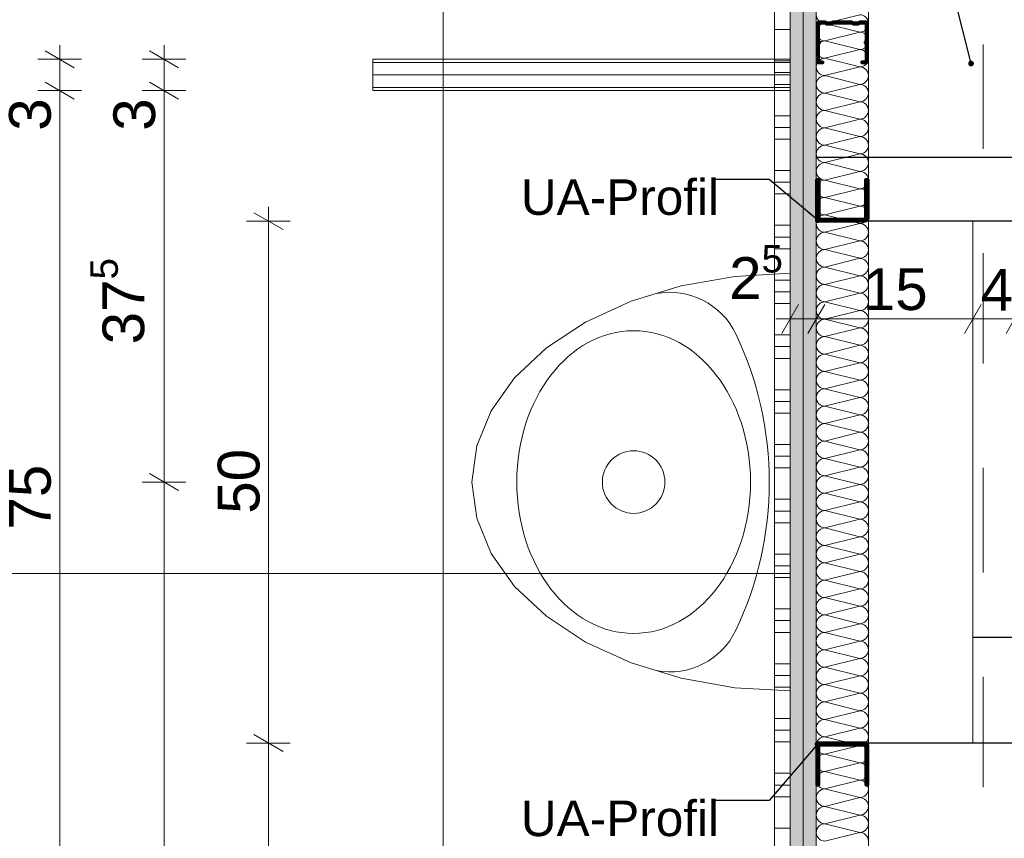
# Model space of a CAD drawing. Header units: metres. Extents: x -3.5 to 65.3, y -10.9 to 16.7.
# Tile 123 of 138: x 42.807 to 43.75, y 2.353 to 3.137. Entities that reach past the tile are written whole.
import ezdxf

# ---------------------------------------------------------------- set-up
doc = ezdxf.new("R2010")
doc.units = ezdxf.units.M
doc.header["$MEASUREMENT"] = 0
for name, pattern in [('DASHED', [0.015, 0.007, -0.008]), ('Strichlinie doppelt', [0.218722, 0.105833, -0.042333, 0.028222, -0.042333]), ('Wipeout_Contour', [1, 0, -1])]:
    doc.linetypes.add(name, pattern=pattern)
for name, color, linetype in [('102 - Bemaßung_ Beschriftung.Detail_ Ausschnitt', 7, 'Continuous'), ('451 - Universal.Achsen Raster', 7, 'Continuous'), ('654 - Abdeckung.Wand Belag', 7, 'Continuous'), ('660 - Unterkonstruktion.Trockenbau', 7, 'Continuous'), ('Neubau_102 - Bemaßung_ Beschriftung.Detail_ Ausschnitt', 7, 'Continuous'), ('Neubau_606 - Struktur.Wand Innen Ausbau', 7, 'Continuous'), ('Neubau_650 - Abdeckung.Fußboden Aufbau', 7, 'Continuous'), ('Neubau_702 - Einrichtung.Möbel Sanitär', 7, 'Continuous'), ('Neubau_802 - HKLSE.Sanitär', 7, 'Continuous')]:
    doc.layers.add(name, color=color, linetype=linetype)
doc.styles.add('ERSTELLTER_STIL_1', font='txt')
doc.dimstyles.new('ERSTELLTER_STIL__1', dxfattribs={"dimtxt": 0.04, "dimasz": 0.02128, "dimexe": 0.18, "dimexo": 0.0625, "dimgap": 0, "dimtad": 1, "dimzin": 0, "dimdsep": 46, "dimtxsty": 'ERSTELLTER_STIL_1', "dimblk": 'ARROWHEAD_2', "dimblk1": 'ARROWHEAD_2', "dimblk2": 'ARROWHEAD_2', "dimcen": 0.09, "dimse1": 1, "dimse2": 1, "dimclrd": 7, "dimclre": 7, "dimclrt": 7, "dimazin": 0, "dimtfac": 1, "dimtdec": 4, "dimtmove": 0, "dimatfit": 3, "dimfxl": 1, "dimtolj": 1, "dimtzin": 0, "dimarcsym": 0})
doc.dimstyles.new('ERSTELLTER_STIL__3', dxfattribs={"dimtxt": 0.04, "dimasz": 0.02128, "dimexe": 0.18, "dimexo": 0.0625, "dimgap": 0, "dimtad": 1, "dimtih": 1, "dimtoh": 1, "dimzin": 0, "dimdsep": 46, "dimtxsty": 'ERSTELLTER_STIL_1', "dimblk": 'ARROWHEAD_2', "dimblk1": 'ARROWHEAD_2', "dimblk2": 'ARROWHEAD_2', "dimcen": 0.09, "dimse1": 1, "dimse2": 1, "dimclrd": 7, "dimclre": 7, "dimclrt": 7, "dimazin": 0, "dimtfac": 1, "dimtdec": 4, "dimtmove": 0, "dimatfit": 3, "dimfxl": 1, "dimtolj": 1, "dimtzin": 0, "dimarcsym": 0})
doc.dimstyles.new('ERSTELLTER_STIL__4', dxfattribs={"dimtxt": 0.04, "dimasz": 0.02128, "dimexe": 0.18, "dimexo": 0.0625, "dimgap": 0, "dimtad": 1, "dimtih": 1, "dimtoh": 1, "dimzin": 0, "dimdsep": 46, "dimtxsty": 'ERSTELLTER_STIL_1', "dimblk": 'ARROWHEAD_2', "dimblk1": 'ARROWHEAD_2', "dimblk2": 'ARROWHEAD_2', "dimcen": 0.09, "dimse1": 1, "dimse2": 1, "dimclrd": 7, "dimclre": 7, "dimclrt": 7, "dimazin": 0, "dimtfac": 1, "dimtdec": 4, "dimtmove": 2, "dimatfit": 3, "dimfxl": 1, "dimtolj": 1, "dimtzin": 0, "dimarcsym": 0})
doc.dimstyles.new('ERSTELLTER_STIL__5', dxfattribs={"dimtxt": 0.04, "dimasz": 0.02128, "dimexe": 0.18, "dimexo": 0.0625, "dimgap": 0, "dimtad": 1, "dimtih": 1, "dimtoh": 1, "dimzin": 0, "dimdsep": 46, "dimtxsty": 'ERSTELLTER_STIL_1', "dimblk": 'ARROWHEAD_2', "dimblk1": 'ARROWHEAD_2', "dimblk2": 'ARROWHEAD_2', "dimcen": 0.09, "dimclrd": 7, "dimclre": 7, "dimclrt": 7, "dimazin": 0, "dimtfac": 1, "dimtdec": 4, "dimtmove": 0, "dimatfit": 3, "dimfxl": 1, "dimtolj": 1, "dimtzin": 0, "dimarcsym": 0})
doc.dimstyles.new('ERSTELLTER_STIL__7', dxfattribs={"dimtxt": 0.18, "dimasz": 0.010944, "dimexe": 0.18, "dimexo": 0.0625, "dimgap": 0, "dimtad": 0, "dimtih": 1, "dimtoh": 1, "dimdec": 4, "dimzin": 0, "dimdsep": 46, "dimcen": 0.09, "dimadec": 0, "dimazin": 0, "dimtfac": 1, "dimtdec": 4, "dimtmove": 0, "dimatfit": 3, "dimldrblk": 'ARROWHEAD_11', "dimfxl": 1, "dimtolj": 1, "dimtzin": 0, "dimarcsym": 0})
pattern_1 = [(45, (0, 0), (-0.0070710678, 0.0070710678), [0, -0.01])]

# ---------------------------------------------------------------- blocks, each defined once
blk = doc.blocks.new('*X59')
at = {"layer": 'Neubau_606 - Struktur.Wand Innen Ausbau', "color": 7, "linetype": 'Continuous', "lineweight": 5}
for p, q in [((43.57832, 3.13335), (43.61165, 3.14168)), ((43.57832, 3.13335), (43.61165, 3.12501)), ((43.57832, 3.11668), (43.61165, 3.12501)), ((43.57832, 3.11668), (43.61165, 3.10835)), ((43.57832, 3.10001), (43.61165, 3.10835)), ((43.57832, 3.10001), (43.61165, 3.09168)), ((43.57832, 3.08335), (43.61165, 3.09168)), ((43.57832, 3.08335), (43.61165, 3.07501)), ((43.57832, 3.06668), (43.61165, 3.07501)), ((43.57832, 3.06668), (43.61165, 3.05835)), ((43.57832, 3.05001), (43.61165, 3.05835)), ((43.57832, 3.05001), (43.61165, 3.04168)), ((43.57832, 3.03335), (43.61165, 3.04168)), ((43.57832, 3.03335), (43.61165, 3.02501)), ((43.57832, 3.01668), (43.61165, 3.02501)), ((43.57832, 3.01668), (43.61165, 3.00835)), ((43.57832, 3.00001), (43.61165, 3.00835)), ((43.57832, 3.00001), (43.61165, 2.99168)), ((43.57832, 2.98335), (43.61165, 2.99168)), ((43.57832, 2.98335), (43.61165, 2.97501)), ((43.57832, 2.96668), (43.61165, 2.97501)), ((43.57832, 2.96668), (43.61165, 2.95835)), ((43.57832, 2.95001), (43.61165, 2.95835)), ((43.57832, 2.95001), (43.61165, 2.94168)), ((43.57832, 2.93335), (43.61165, 2.94168)), ((43.57832, 2.93335), (43.61165, 2.92501)), ((43.57832, 2.91668), (43.61165, 2.92501)), ((43.57832, 2.91668), (43.61165, 2.90835)), ((43.57832, 2.90001), (43.61165, 2.90835)), ((43.57832, 2.90001), (43.61165, 2.89168)), ((43.57832, 2.88335), (43.61165, 2.89168)), ((43.57832, 2.88335), (43.61165, 2.87501)), ((43.57832, 2.86668), (43.61165, 2.87501)), ((43.57832, 2.86668), (43.61165, 2.85835)), ((43.57832, 2.85001), (43.61165, 2.85835)), ((43.57832, 2.85001), (43.61165, 2.84168)), ((43.57832, 2.83335), (43.61165, 2.84168)), ((43.57832, 2.83335), (43.61165, 2.82501)), ((43.57832, 2.81668), (43.61165, 2.82501)), ((43.57832, 2.81668), (43.61165, 2.80835)), ((43.57832, 2.80001), (43.61165, 2.80835)), ((43.57832, 2.80001), (43.61165, 2.79168)), ((43.57832, 2.78335), (43.61165, 2.79168)), ((43.57832, 2.78335), (43.61165, 2.77501)), ((43.57832, 2.76668), (43.61165, 2.77501)), ((43.57832, 2.76668), (43.61165, 2.75835)), ((43.57832, 2.75001), (43.61165, 2.75835)), ((43.57832, 2.75001), (43.61165, 2.74168)), ((43.57832, 2.73335), (43.61165, 2.74168)), ((43.57832, 2.73335), (43.61165, 2.72501)), ((43.57832, 2.71668), (43.61165, 2.72501)), ((43.57832, 2.71668), (43.61165, 2.70835)), ((43.57832, 2.70001), (43.61165, 2.70835)), ((43.57832, 2.70001), (43.61165, 2.69168)), ((43.57832, 2.68335), (43.61165, 2.69168)), ((43.57832, 2.68335), (43.61165, 2.67501)), ((43.57832, 2.66668), (43.61165, 2.67501)), ((43.57832, 2.66668), (43.61165, 2.65835)), ((43.57832, 2.65001), (43.61165, 2.65835)), ((43.57832, 2.65001), (43.61165, 2.64168)), ((43.57832, 2.63335), (43.61165, 2.64168)), ((43.57832, 2.63335), (43.61165, 2.62501)), ((43.57832, 2.61668), (43.61165, 2.62501)), ((43.57832, 2.61668), (43.61165, 2.60835)), ((43.57832, 2.60001), (43.61165, 2.60835)), ((43.57832, 2.60001), (43.61165, 2.59168)), ((43.57832, 2.58335), (43.61165, 2.59168)), ((43.57832, 2.58335), (43.61165, 2.57501)), ((43.57832, 2.56668), (43.61165, 2.57501)), ((43.57832, 2.56668), (43.61165, 2.55835)), ((43.57832, 2.55001), (43.61165, 2.55835)), ((43.57832, 2.55001), (43.61165, 2.54168)), ((43.57832, 2.53335), (43.61165, 2.54168)), ((43.57832, 2.53335), (43.61165, 2.52501)), ((43.57832, 2.51668), (43.61165, 2.52501)), ((43.57832, 2.51668), (43.61165, 2.50835)), ((43.57832, 2.50001), (43.61165, 2.50835)), ((43.57832, 2.50001), (43.61165, 2.49168)), ((43.57832, 2.48335), (43.61165, 2.49168)), ((43.57832, 2.48335), (43.61165, 2.47501)), ((43.57832, 2.46668), (43.61165, 2.47501)), ((43.57832, 2.46668), (43.61165, 2.45835)), ((43.57832, 2.45001), (43.61165, 2.45835)), ((43.57832, 2.45001), (43.61165, 2.44168)), ((43.57832, 2.43335), (43.61165, 2.44168)), ((43.57832, 2.43335), (43.61165, 2.42501)), ((43.57832, 2.41668), (43.61165, 2.42501)), ((43.57832, 2.41668), (43.61165, 2.40835)), ((43.57832, 2.40001), (43.61165, 2.40835)), ((43.57832, 2.40001), (43.61165, 2.39168)), ((43.57832, 2.38335), (43.61165, 2.39168)), ((43.57832, 2.38335), (43.61165, 2.37501)), ((43.57832, 2.36668), (43.61165, 2.37501)), ((43.57832, 2.36668), (43.61165, 2.35835)), ((43.57832, 2.35001), (43.61165, 2.35835))]:
    blk.add_line(p, q, dxfattribs=at)
for centre, start, end in [((43.57832, 3.14168), 180.00002, 270.00002), ((43.57832, 3.12501), 90.00002, 180.00002), ((43.61165, 3.13335), 0.00002, 90.00002), ((43.61165, 3.13335), 270.00002, 0.00002), ((43.57832, 3.12501), 180.00002, 270.00002), ((43.61165, 3.11668), 0.00002, 90.00002), ((43.57832, 3.10835), 90.00002, 180.00002), ((43.61165, 3.11668), 270.00002, 0.00002), ((43.57832, 3.10835), 180.00002, 270.00002), ((43.61165, 3.10001), 0.00002, 90.00002), ((43.57832, 3.09168), 90.00002, 180.00002), ((43.61165, 3.10001), 270.00002, 0.00002), ((43.57832, 3.09168), 180.00002, 270.00002), ((43.61165, 3.08335), 0.00002, 90.00002), ((43.57832, 3.07501), 90.00002, 180.00002), ((43.61165, 3.08335), 270.00002, 0.00002), ((43.57832, 3.07501), 180.00002, 270.00002), ((43.57832, 3.05835), 90.00002, 180.00002), ((43.61165, 3.06668), 0.00002, 90.00002), ((43.61165, 3.06668), 270.00002, 0.00002), ((43.57832, 3.05835), 180.00002, 270.00002), ((43.61165, 3.05001), 0.00002, 90.00002), ((43.57832, 3.04168), 90.00002, 180.00002), ((43.61165, 3.05001), 270.00002, 0.00002), ((43.57832, 3.04168), 180.00002, 270.00002), ((43.61165, 3.03335), 0.00002, 90.00002), ((43.57832, 3.02501), 90.00002, 180.00002), ((43.61165, 3.03335), 270.00002, 0.00002), ((43.57832, 3.02501), 180.00002, 270.00002), ((43.61165, 3.01668), 0.00002, 90.00002), ((43.57832, 3.00835), 90.00002, 180.00002), ((43.61165, 3.01668), 270.00002, 0.00002), ((43.57832, 3.00835), 180.00002, 270.00002), ((43.61165, 3.00001), 0.00002, 90.00002), ((43.57832, 2.99168), 90.00002, 180.00002), ((43.57832, 2.99168), 180.00002, 270.00002), ((43.61165, 3.00001), 270.00002, 0.00002), ((43.61165, 2.98335), 0.00002, 90.00002), ((43.57832, 2.97501), 90.00002, 180.00002), ((43.61165, 2.98335), 270.00002, 0.00002), ((43.57832, 2.97501), 180.00002, 270.00002), ((43.61165, 2.96668), 0.00002, 90.00002), ((43.57832, 2.95835), 90.00002, 180.00002), ((43.61165, 2.96668), 270.00002, 0.00002), ((43.57832, 2.95835), 180.00002, 270.00002), ((43.61165, 2.95001), 0.00002, 90.00002), ((43.57832, 2.94168), 90.00002, 180.00002), ((43.61165, 2.95001), 270.00002, 0.00002), ((43.57832, 2.94168), 180.00002, 270.00002), ((43.61165, 2.93335), 0.00002, 90.00002), ((43.57832, 2.92501), 90.00002, 180.00002), ((43.57832, 2.92501), 180.00002, 270.00002), ((43.61165, 2.93335), 270.00002, 0.00002), ((43.61165, 2.91668), 0.00002, 90.00002), ((43.57832, 2.90835), 90.00002, 180.00002), ((43.61165, 2.91668), 270.00002, 0.00002), ((43.57832, 2.90835), 180.00002, 270.00002), ((43.61165, 2.90001), 0.00002, 90.00002), ((43.57832, 2.89168), 90.00002, 180.00002), ((43.61165, 2.90001), 270.00002, 0.00002), ((43.57832, 2.89168), 180.00002, 270.00002), ((43.61165, 2.88335), 0.00002, 90.00002), ((43.57832, 2.87501), 90.00002, 180.00002), ((43.61165, 2.88335), 270.00002, 0.00002), ((43.57832, 2.87501), 180.00002, 270.00002), ((43.61165, 2.86668), 0.00002, 90.00002), ((43.57832, 2.85835), 90.00002, 180.00002), ((43.61165, 2.86668), 270.00002, 0.00002), ((43.57832, 2.85835), 180.00002, 270.00002), ((43.57832, 2.84168), 90.00002, 180.00002), ((43.61165, 2.85001), 0.00002, 90.00002), ((43.61165, 2.85001), 270.00002, 0.00002), ((43.57832, 2.84168), 180.00002, 270.00002), ((43.61165, 2.83335), 0.00002, 90.00002), ((43.57832, 2.82501), 90.00002, 180.00002), ((43.61165, 2.83335), 270.00002, 0.00002), ((43.57832, 2.82501), 180.00002, 270.00002), ((43.61165, 2.81668), 0.00002, 90.00002), ((43.57832, 2.80835), 90.00002, 180.00002), ((43.61165, 2.81668), 270.00002, 0.00002), ((43.57832, 2.80835), 180.00002, 270.00002), ((43.61165, 2.80001), 0.00002, 90.00002), ((43.57832, 2.79168), 90.00002, 180.00002), ((43.61165, 2.80001), 270.00002, 0.00002), ((43.57832, 2.79168), 180.00002, 270.00002), ((43.61165, 2.78335), 0.00002, 90.00002), ((43.57832, 2.77501), 90.00002, 180.00002), ((43.57832, 2.77501), 180.00002, 270.00002), ((43.61165, 2.78335), 270.00002, 0.00002), ((43.61165, 2.76668), 0.00002, 90.00002), ((43.57832, 2.75835), 90.00002, 180.00002), ((43.61165, 2.76668), 270.00002, 0.00002), ((43.57832, 2.75835), 180.00002, 270.00002), ((43.61165, 2.75001), 0.00002, 90.00002), ((43.57832, 2.74168), 90.00002, 180.00002), ((43.61165, 2.75001), 270.00002, 0.00002), ((43.57832, 2.74168), 180.00002, 270.00002), ((43.61165, 2.73335), 0.00002, 90.00002), ((43.57832, 2.72501), 90.00002, 180.00002), ((43.61165, 2.73335), 270.00002, 0.00002), ((43.57832, 2.72501), 180.00002, 270.00002), ((43.61165, 2.71668), 0.00002, 90.00002), ((43.57832, 2.70835), 90.00002, 180.00002), ((43.57832, 2.70835), 180.00002, 270.00002), ((43.61165, 2.71668), 270.00002, 0.00002), ((43.61165, 2.70001), 0.00002, 90.00002), ((43.57832, 2.69168), 90.00002, 180.00002), ((43.61165, 2.70001), 270.00002, 0.00002), ((43.57832, 2.69168), 180.00002, 270.00002), ((43.61165, 2.68335), 0.00002, 90.00002), ((43.57832, 2.67501), 90.00002, 180.00002), ((43.61165, 2.68335), 270.00002, 0.00002), ((43.57832, 2.67501), 180.00002, 270.00002), ((43.61165, 2.66668), 0.00002, 90.00002), ((43.57832, 2.65835), 90.00002, 180.00002), ((43.61165, 2.66668), 270.00002, 0.00002), ((43.57832, 2.65835), 180.00002, 270.00002), ((43.61165, 2.65001), 0.00002, 90.00002), ((43.57832, 2.64168), 90.00002, 180.00002), ((43.61165, 2.65001), 270.00002, 0.00002), ((43.57832, 2.64168), 180.00002, 270.00002), ((43.57832, 2.62501), 90.00002, 180.00002), ((43.61165, 2.63335), 0.00002, 90.00002), ((43.61165, 2.63335), 270.00002, 0.00002), ((43.57832, 2.62501), 180.00002, 270.00002), ((43.61165, 2.61668), 0.00002, 90.00002), ((43.57832, 2.60835), 90.00002, 180.00002), ((43.61165, 2.61668), 270.00002, 0.00002), ((43.57832, 2.60835), 180.00002, 270.00002), ((43.61165, 2.60001), 0.00002, 90.00002), ((43.57832, 2.59168), 90.00002, 180.00002), ((43.61165, 2.60001), 270.00002, 0.00002), ((43.57832, 2.59168), 180.00002, 270.00002), ((43.61165, 2.58335), 0.00002, 90.00002), ((43.57832, 2.57501), 90.00002, 180.00002), ((43.61165, 2.58335), 270.00002, 0.00002), ((43.57832, 2.57501), 180.00002, 270.00002), ((43.57832, 2.55835), 90.00002, 180.00002), ((43.61165, 2.56668), 0.00002, 90.00002), ((43.61165, 2.56668), 270.00002, 0.00002), ((43.57832, 2.55835), 180.00002, 270.00002), ((43.61165, 2.55001), 0.00002, 90.00002), ((43.57832, 2.54168), 90.00002, 180.00002), ((43.61165, 2.55001), 270.00002, 0.00002), ((43.57832, 2.54168), 180.00002, 270.00002), ((43.61165, 2.53335), 0.00002, 90.00002), ((43.57832, 2.52501), 90.00002, 180.00002), ((43.61165, 2.53335), 270.00002, 0.00002), ((43.57832, 2.52501), 180.00002, 270.00002), ((43.61165, 2.51668), 0.00002, 90.00002), ((43.57832, 2.50835), 90.00002, 180.00002), ((43.61165, 2.51668), 270.00002, 0.00002), ((43.57832, 2.50835), 180.00002, 270.00002), ((43.61165, 2.50001), 0.00002, 90.00002), ((43.57832, 2.49168), 90.00002, 180.00002), ((43.57832, 2.49168), 180.00002, 270.00002), ((43.61165, 2.50001), 270.00002, 0.00002), ((43.61165, 2.48335), 0.00002, 90.00002), ((43.57832, 2.47501), 90.00002, 180.00002), ((43.61165, 2.48335), 270.00002, 0.00002), ((43.57832, 2.47501), 180.00002, 270.00002), ((43.61165, 2.46668), 0.00002, 90.00002), ((43.57832, 2.45835), 90.00002, 180.00002), ((43.61165, 2.46668), 270.00002, 0.00002), ((43.57832, 2.45835), 180.00002, 270.00002), ((43.61165, 2.45001), 0.00002, 90.00002), ((43.57832, 2.44168), 90.00002, 180.00002), ((43.61165, 2.45001), 270.00002, 0.00002), ((43.57832, 2.44168), 180.00002, 270.00002), ((43.61165, 2.43335), 0.00002, 90.00002), ((43.57832, 2.42501), 90.00002, 180.00002), ((43.57832, 2.42501), 180.00002, 270.00002), ((43.61165, 2.43335), 270.00002, 0.00002), ((43.61165, 2.41668), 0.00002, 90.00002), ((43.57832, 2.40835), 90.00002, 180.00002), ((43.61165, 2.41668), 270.00002, 0.00002), ((43.57832, 2.40835), 180.00002, 270.00002), ((43.61165, 2.40001), 0.00002, 90.00002), ((43.57832, 2.39168), 90.00002, 180.00002), ((43.61165, 2.40001), 270.00002, 0.00002), ((43.57832, 2.39168), 180.00002, 270.00002), ((43.61165, 2.38335), 0.00002, 90.00002), ((43.57832, 2.37501), 90.00002, 180.00002), ((43.61165, 2.38335), 270.00002, 0.00002), ((43.57832, 2.37501), 180.00002, 270.00002), ((43.61165, 2.36668), 0.00002, 90.00002), ((43.57832, 2.35835), 90.00002, 180.00002), ((43.61165, 2.36668), 270.00002, 0.00002), ((43.57832, 2.35835), 180.00002, 270.00002), ((43.61165, 2.35001), 0.00002, 90.00002)]:
    blk.add_arc(centre, 0.00833, start, end, dxfattribs=at)
blk = doc.blocks.new('*X88')
at = {"layer": '654 - Abdeckung.Wand Belag', "color": 7, "linetype": 'Continuous', "lineweight": 5}
for p, q in [((43.52999, 3.1275), (43.54499, 3.1275)), ((43.52999, 3.0975), (43.54499, 3.0975)), ((43.52999, 3.08625), (43.54499, 3.08625)), ((43.52999, 3.075), (43.54499, 3.075)), ((43.52999, 3.045), (43.54499, 3.045)), ((43.52999, 3.03375), (43.54499, 3.03375)), ((43.52999, 3.0225), (43.54499, 3.0225)), ((43.52999, 2.9925), (43.54499, 2.9925)), ((43.52999, 2.98125), (43.54499, 2.98125)), ((43.52999, 2.97), (43.54499, 2.97)), ((43.52999, 2.94), (43.54499, 2.94)), ((43.52999, 2.92875), (43.54499, 2.92875)), ((43.52999, 2.9175), (43.54499, 2.9175)), ((43.52999, 2.8875), (43.54499, 2.8875)), ((43.52999, 2.87625), (43.54499, 2.87625)), ((43.52999, 2.865), (43.54499, 2.865)), ((43.52999, 2.835), (43.54499, 2.835)), ((43.52999, 2.82375), (43.54499, 2.82375)), ((43.52999, 2.8125), (43.54499, 2.8125)), ((43.52999, 2.7825), (43.54499, 2.7825)), ((43.52999, 2.77125), (43.54499, 2.77125)), ((43.52999, 2.76), (43.54499, 2.76)), ((43.52999, 2.73), (43.54499, 2.73)), ((43.52999, 2.71875), (43.54499, 2.71875)), ((43.52999, 2.7075), (43.54499, 2.7075)), ((43.52999, 2.6775), (43.54499, 2.6775)), ((43.52999, 2.66625), (43.54499, 2.66625)), ((43.52999, 2.655), (43.54499, 2.655)), ((43.52999, 2.625), (43.54499, 2.625)), ((43.52999, 2.61375), (43.54499, 2.61375)), ((43.52999, 2.6025), (43.54499, 2.6025)), ((43.52999, 2.5725), (43.54499, 2.5725)), ((43.52999, 2.56125), (43.54499, 2.56125)), ((43.52999, 2.55), (43.54499, 2.55)), ((43.52999, 2.52), (43.54499, 2.52)), ((43.52999, 2.50875), (43.54499, 2.50875)), ((43.52999, 2.4975), (43.54499, 2.4975)), ((43.52999, 2.4675), (43.54499, 2.4675)), ((43.52999, 2.45625), (43.54499, 2.45625)), ((43.52999, 2.445), (43.54499, 2.445)), ((43.52999, 2.415), (43.54499, 2.415)), ((43.52999, 2.40375), (43.54499, 2.40375)), ((43.52999, 2.3925), (43.54499, 2.3925)), ((43.52999, 2.3625), (43.54499, 2.3625))]:
    blk.add_line(p, q, dxfattribs=at)
blk = doc.blocks.new('*D204')
at = {"layer": '102 - Bemaßung_ Beschriftung.Detail_ Ausschnitt', "color": 7, "linetype": 'Continuous', "lineweight": 5}
for p, q in [((44.61499, 3.81), (44.61499, 3.82369)), ((44.62899, 3.80192), (44.60099, 3.81808)), ((44.63599, 3.81), (44.59399, 3.81)), ((44.61499, 2.78998), (44.61499, 3.81)), ((44.60099, 2.79807), (44.62899, 2.7819))]:
    blk.add_line(p, q, dxfattribs=at)
at = {"layer": '102 - Bemaßung_ Beschriftung.Detail_ Ausschnitt', "color": 7, "lineweight": 5, "insert": (44.60699, 3.24678), "char_height": 0.04, "attachment_point": 7, "rotation": 90, "style": 'ERSTELLTER_STIL_1'}
blk.add_mtext('\\A1;{\\pql;\\fArial|b0|i0|c0|p38;1,02}', dxfattribs=at)
blk = doc.blocks.new('ARROWHEAD_2')
at = {"color": 0, "linetype": 'Continuous', "lineweight": 0}
for p, q in [((-0.378, -0.655), (0.378, 0.655)), ((0, 0), (-1, 0))]:
    blk.add_line(p, q, dxfattribs=at)
blk = doc.blocks.new('*D237')
at = {"layer": '102 - Bemaßung_ Beschriftung.Detail_ Ausschnitt', "color": 7, "linetype": 'Continuous', "lineweight": 5}
for p, q in [((43.06599, 2.444), (43.02399, 2.444)), ((43.03099, 2.45209), (43.05899, 2.43592)), ((43.04499, 2.164), (43.04499, 2.444)), ((43.03099, 2.17208), (43.05899, 2.15592)), ((43.06599, 2.164), (43.02399, 2.164))]:
    blk.add_line(p, q, dxfattribs=at)
at = {"layer": '102 - Bemaßung_ Beschriftung.Detail_ Ausschnitt', "color": 7, "lineweight": 5, "insert": (43.03699, 2.27365), "char_height": 0.04, "attachment_point": 7, "rotation": 90, "style": 'ERSTELLTER_STIL_1'}
blk.add_mtext('\\A1;{\\pql;\\fArial|b0|i0|c0|p38;28}', dxfattribs=at)
blk = doc.blocks.new('*D238')
at = {"layer": '102 - Bemaßung_ Beschriftung.Detail_ Ausschnitt', "color": 7, "linetype": 'Continuous', "lineweight": 5}
for p, q in [((43.04499, 2.944), (43.04499, 2.95769)), ((43.06599, 2.944), (43.02399, 2.944)), ((43.05899, 2.93592), (43.03099, 2.95209)), ((43.04499, 2.444), (43.04499, 2.944)), ((43.06599, 2.444), (43.02399, 2.444)), ((43.03099, 2.45209), (43.05899, 2.43592))]:
    blk.add_line(p, q, dxfattribs=at)
at = {"layer": '102 - Bemaßung_ Beschriftung.Detail_ Ausschnitt', "color": 7, "lineweight": 5, "insert": (43.03699, 2.66365), "char_height": 0.04, "attachment_point": 7, "rotation": 90, "style": 'ERSTELLTER_STIL_1'}
blk.add_mtext('\\A1;{\\pql;\\fArial|b0|i0|c0|p38;50}', dxfattribs=at)
blk = doc.blocks.new('*D242')
at = {"layer": '102 - Bemaßung_ Beschriftung.Detail_ Ausschnitt', "color": 7, "linetype": 'Continuous', "lineweight": 5}
for p, q in [((42.93099, 2.70209), (42.95899, 2.68592)), ((42.96599, 2.694), (42.92399, 2.694)), ((42.94499, 1.914), (42.94499, 2.694)), ((42.93099, 1.92208), (42.95899, 1.90592)), ((42.96599, 1.914), (42.92399, 1.914))]:
    blk.add_line(p, q, dxfattribs=at)
at = {"layer": '102 - Bemaßung_ Beschriftung.Detail_ Ausschnitt', "color": 7, "lineweight": 5, "insert": (42.93699, 2.27365), "char_height": 0.04, "attachment_point": 7, "rotation": 90, "style": 'ERSTELLTER_STIL_1'}
blk.add_mtext('\\A1;{\\pql;\\fArial|b0|i0|c0|p38;78}', dxfattribs=at)
blk = doc.blocks.new('*D243')
at = {"layer": '102 - Bemaßung_ Beschriftung.Detail_ Ausschnitt', "color": 7, "linetype": 'Continuous', "lineweight": 5}
for p, q in [((42.93099, 3.07708), (42.95899, 3.06092)), ((42.96599, 3.069), (42.92399, 3.069)), ((42.94499, 2.694), (42.94499, 3.069)), ((42.93099, 2.70209), (42.95899, 2.68592)), ((42.96599, 2.694), (42.92399, 2.694))]:
    blk.add_line(p, q, dxfattribs=at)
at = {"layer": '102 - Bemaßung_ Beschriftung.Detail_ Ausschnitt', "color": 7, "lineweight": 5, "char_height": 0.04, "attachment_point": 7, "rotation": 90, "style": 'ERSTELLTER_STIL_1'}
for s, insert in [('\\A1;{\\pql;\\fArial|b0|i0|c0|p38;3}', (42.93699, 3.03055)), ('\\A1;{\\pql;\\fArial|b0|i0|c0|p38;37\\fArial|b0|i0|c0|p38;\\A1{\\H.66x;\\S5^  ;}}', (42.93767, 2.82595))]:
    blk.add_mtext(s, dxfattribs=dict(at, insert=insert))
blk = doc.blocks.new('*D244')
at = {"layer": '102 - Bemaßung_ Beschriftung.Detail_ Ausschnitt', "color": 7, "linetype": 'Continuous', "lineweight": 5}
for p, q in [((42.95899, 3.09092), (42.93099, 3.10708)), ((42.94499, 3.099), (42.94499, 3.11269)), ((42.96599, 3.099), (42.92399, 3.099)), ((42.94499, 3.069), (42.94499, 3.099)), ((42.93099, 3.07708), (42.95899, 3.06092)), ((42.96599, 3.069), (42.92399, 3.069))]:
    blk.add_line(p, q, dxfattribs=at)
blk = doc.blocks.new('*D250')
at = {"layer": '102 - Bemaßung_ Beschriftung.Detail_ Ausschnitt', "color": 7, "linetype": 'Continuous', "lineweight": 5}
for p, q in [((42.83099, 3.07708), (42.85899, 3.06092)), ((42.86599, 3.069), (42.82399, 3.069)), ((42.84499, 2.319), (42.84499, 3.069)), ((42.83099, 2.32708), (42.85899, 2.31092)), ((42.86599, 2.319), (42.82399, 2.319))]:
    blk.add_line(p, q, dxfattribs=at)
at = {"layer": '102 - Bemaßung_ Beschriftung.Detail_ Ausschnitt', "color": 7, "lineweight": 5, "char_height": 0.04, "attachment_point": 7, "rotation": 90, "style": 'ERSTELLTER_STIL_1'}
for s, insert in [('\\A1;{\\pql;\\fArial|b0|i0|c0|p38;3}', (42.83699, 3.03055)), ('\\A1;{\\pql;\\fArial|b0|i0|c0|p38;75}', (42.83699, 2.64847))]:
    blk.add_mtext(s, dxfattribs=dict(at, insert=insert))
blk = doc.blocks.new('*D251')
at = {"layer": '102 - Bemaßung_ Beschriftung.Detail_ Ausschnitt', "color": 7, "linetype": 'Continuous', "lineweight": 5}
for p, q in [((42.85899, 3.09092), (42.83099, 3.10708)), ((42.84499, 3.099), (42.84499, 3.11269)), ((42.86599, 3.099), (42.82399, 3.099)), ((42.84499, 3.069), (42.84499, 3.099)), ((42.83099, 3.07708), (42.85899, 3.06092)), ((42.86599, 3.069), (42.82399, 3.069))]:
    blk.add_line(p, q, dxfattribs=at)
blk = doc.blocks.new('*D327')
at = {"layer": '102 - Bemaßung_ Beschriftung.Detail_ Ausschnitt', "color": 7, "linetype": 'Continuous', "lineweight": 5}
for p, q in [((43.54499, 2.82924), (43.54499, 2.87124)), ((43.56999, 2.82924), (43.56999, 2.87124)), ((43.55307, 2.86424), (43.53691, 2.83624)), ((43.57807, 2.86424), (43.56191, 2.83624)), ((43.5313, 2.85024), (43.54499, 2.85024)), ((43.54499, 2.85024), (43.56999, 2.85024))]:
    blk.add_line(p, q, dxfattribs=at)
at = {"layer": '102 - Bemaßung_ Beschriftung.Detail_ Ausschnitt', "color": 7, "lineweight": 5, "insert": (43.48651, 2.85781), "char_height": 0.04, "attachment_point": 7, "style": 'ERSTELLTER_STIL_1'}
blk.add_mtext('\\A1;{\\pql;\\fArial|b0|i0|c0|p38;2\\fArial|b0|i0|c0|p38;\\A1{\\H.66x;\\S5^  ;}}', dxfattribs=at)
blk = doc.blocks.new('*D328')
at = {"layer": '102 - Bemaßung_ Beschriftung.Detail_ Ausschnitt', "color": 7, "linetype": 'Continuous', "lineweight": 5}
for p, q in [((43.57807, 2.86424), (43.56191, 2.83624)), ((43.72807, 2.86424), (43.71191, 2.83624)), ((43.56999, 2.85024), (43.71999, 2.85024))]:
    blk.add_line(p, q, dxfattribs=at)
at = {"layer": '102 - Bemaßung_ Beschriftung.Detail_ Ausschnitt', "color": 7, "lineweight": 5, "insert": (43.61463, 2.85824), "char_height": 0.04, "attachment_point": 7, "style": 'ERSTELLTER_STIL_1'}
blk.add_mtext('\\A1;{\\pql;\\fArial|b0|i0|c0|p38;15}', dxfattribs=at)
blk = doc.blocks.new('*D329')
at = {"layer": '102 - Bemaßung_ Beschriftung.Detail_ Ausschnitt', "color": 7, "linetype": 'Continuous', "lineweight": 5}
for p, q in [((43.71999, 2.82924), (43.71999, 2.87124)), ((43.75999, 2.82924), (43.75999, 2.87124)), ((43.72807, 2.86424), (43.71191, 2.83624)), ((43.76807, 2.86424), (43.75191, 2.83624)), ((43.56999, 2.85024), (43.71999, 2.85024)), ((43.71999, 2.85024), (43.75999, 2.85024))]:
    blk.add_line(p, q, dxfattribs=at)
at = {"layer": '102 - Bemaßung_ Beschriftung.Detail_ Ausschnitt', "color": 7, "lineweight": 5, "insert": (43.72755, 2.85824), "char_height": 0.04, "attachment_point": 7, "style": 'ERSTELLTER_STIL_1'}
blk.add_mtext('\\A1;{\\pql;\\fArial|b0|i0|c0|p38;4}', dxfattribs=at)
blk = doc.blocks.new('*D364')
at = {"layer": '102 - Bemaßung_ Beschriftung.Detail_ Ausschnitt', "color": 7, "linetype": 'Continuous', "lineweight": 5}
for p, q in [((42.61808, 1.0113), (42.60191, 0.9833)), ((42.60999, 0.9763), (42.60999, 1.0183)), ((43.22007, 1.0113), (43.20391, 0.9833)), ((43.21199, 0.9763), (43.21199, 1.0183)), ((42.60999, 0.9973), (43.21199, 0.9973))]:
    blk.add_line(p, q, dxfattribs=at)
at = {"layer": '102 - Bemaßung_ Beschriftung.Detail_ Ausschnitt', "color": 7, "lineweight": 5, "insert": (42.85802, 1.00464), "char_height": 0.04, "attachment_point": 7, "style": 'ERSTELLTER_STIL_1'}
blk.add_mtext('\\A1;{\\pql;\\fArial|b0|i0|c0|p38;60\\fArial|b0|i0|c0|p38;\\A1{\\H.66x;\\S2^  ;}}', dxfattribs=at)
blk = doc.blocks.new('*D365')
at = {"layer": '102 - Bemaßung_ Beschriftung.Detail_ Ausschnitt', "color": 7, "linetype": 'Continuous', "lineweight": 5}
for p, q in [((43.22007, 1.0113), (43.20391, 0.9833)), ((43.21199, 0.9763), (43.21199, 1.0183)), ((43.53691, 0.9833), (43.55307, 1.0113)), ((43.54499, 0.9763), (43.54499, 1.0183)), ((43.21199, 0.9973), (43.54499, 0.9973)), ((43.54499, 0.9973), (43.55868, 0.9973))]:
    blk.add_line(p, q, dxfattribs=at)
at = {"layer": '102 - Bemaßung_ Beschriftung.Detail_ Ausschnitt', "color": 7, "lineweight": 5, "insert": (43.33812, 1.00461), "char_height": 0.04, "attachment_point": 7, "style": 'ERSTELLTER_STIL_1'}
blk.add_mtext('\\A1;{\\pql;\\fArial|b0|i0|c0|p38;33\\fArial|b0|i0|c0|p38;\\A1{\\H.66x;\\S3^  ;}}', dxfattribs=at)
blk = doc.blocks.new('*D423')
at = {"layer": '102 - Bemaßung_ Beschriftung.Detail_ Ausschnitt', "color": 7, "linetype": 'Continuous', "lineweight": 5}
for p, q in [((40.2, 3.305), (40.2, 3.43887)), ((40.20808, 3.43187), (40.19192, 3.40387)), ((43.55307, 3.43187), (43.53691, 3.40387)), ((40.2, 3.41787), (43.54499, 3.41787))]:
    blk.add_line(p, q, dxfattribs=at)
at = {"color": 254, "linetype": 'Wipeout_Contour', "lineweight": 0, "ltscale": 168.067729}
blk.add_wipeout([(41.80177, 3.41837), (41.94322, 3.41837), (41.94322, 3.47337), (41.80177, 3.47337)], dxfattribs=at).dxf.layer = '102 - Bemaßung_ Beschriftung.Detail_ Ausschnitt'
at = {"layer": '102 - Bemaßung_ Beschriftung.Detail_ Ausschnitt', "color": 7, "lineweight": 5, "insert": (41.80927, 3.41811), "char_height": 0.04, "attachment_point": 7, "style": 'ERSTELLTER_STIL_1'}
blk.add_mtext('\\A1;{\\pql;\\fArial|b0|i0|c0|p38;3,34\\fArial|b0|i0|c0|p38;\\A1{\\H.66x;\\S5^  ;}}', dxfattribs=at)
blk = doc.blocks.new('*D424')
at = {"layer": '102 - Bemaßung_ Beschriftung.Detail_ Ausschnitt', "color": 7, "linetype": 'Continuous', "lineweight": 5}
for p, q in [((43.54499, 3.39687), (43.54499, 3.43887)), ((43.96499, 3.39687), (43.96499, 3.43887)), ((43.55307, 3.43187), (43.53691, 3.40387)), ((43.97307, 3.43187), (43.95691, 3.40387)), ((40.2, 3.41787), (43.54499, 3.41787)), ((43.54499, 3.41787), (43.96499, 3.41787))]:
    blk.add_line(p, q, dxfattribs=at)
at = {"color": 254, "linetype": 'Wipeout_Contour', "lineweight": 0, "ltscale": 175.573062}
blk.add_wipeout([(43.71713, 3.41837), (43.79284, 3.41837), (43.79284, 3.47337), (43.71713, 3.47337)], dxfattribs=at).dxf.layer = '102 - Bemaßung_ Beschriftung.Detail_ Ausschnitt'
at = {"layer": '102 - Bemaßung_ Beschriftung.Detail_ Ausschnitt', "color": 7, "lineweight": 5, "insert": (43.72463, 3.42587), "char_height": 0.04, "attachment_point": 7, "style": 'ERSTELLTER_STIL_1'}
blk.add_mtext('\\A1;{\\pql;\\fArial|b0|i0|c0|p38;42}', dxfattribs=at)
blk = doc.blocks.new('ARROWHEAD_11')
at = {"color": 0, "linetype": 'Continuous', "lineweight": 0}
blk.add_line((0, 0), (-1, 0), dxfattribs=at)
at = {"color": 0, "linetype": 'Continuous', "lineweight": 0, "const_width": 0.25, "flags": 128}
blk.add_lwpolyline([(-0.125, 0, 1), (0.125, 0, 1)], format="xyb", close=True, dxfattribs=at)

msp = doc.modelspace()

# ---------------------------------------------------------------- hatches: boundary and pattern name
at = {"layer": 'Neubau_606 - Struktur.Wand Innen Ausbau', "linetype": 'Continuous', "lineweight": 0, "true_color": 0x000000}
h = msp.add_hatch(dxfattribs=at)
h.set_pattern_fill('Gips_0001', color=18, style=0, pattern_type=2)
h.set_pattern_definition(pattern_1)
h.paths.add_polyline_path([(43.54499, 4.0475), (43.54499, 0.255), (43.55749, 0.255), (43.55749, 4.0475)])
h = msp.add_hatch(dxfattribs=at)
h.set_pattern_fill('Gips_0001', color=18, style=0, pattern_type=2)
h.set_pattern_definition(pattern_1)
h.paths.add_polyline_path([(43.56999, 4.035), (43.55749, 4.035), (43.55749, 0.255), (43.56999, 0.255)])
at = {"layer": 'Neubau_650 - Abdeckung.Fußboden Aufbau', "linetype": 'Continuous', "lineweight": 13, "true_color": 0xafafaf}
h = msp.add_hatch(dxfattribs=at)
h.set_pattern_fill('Raster_60x60_Fuge_2mm_0001', color=253, style=0, pattern_type=2)
h.set_pattern_definition([(0, (42.61, 3.81), (0, 0.602), []), (90, (42.61, 3.81), (-0.602, 0), [])])
h.paths.add_polyline_path([(40.44003, 3.81), (40.44003, 0.255), (43.54499, 0.255), (43.54499, 0.33, -0.414214), (43.49499, 0.28, -0.414214), (43.44499, 0.33, -0.414214), (43.39499, 0.28, -0.414214), (43.34499, 0.33, -0.414214), (43.39499, 0.38, -0.414214), (43.44499, 0.33, -0.414214), (43.49499, 0.38, -0.414214), (43.54499, 0.33), (43.54499, 3.81), (43.20999, 3.81), (43.20999, 3.935), (42.32499, 3.935), (42.32499, 3.81)])
at = {"layer": 'Neubau_702 - Einrichtung.Möbel Sanitär', "linetype": 'Continuous', "lineweight": 0, "true_color": 0x000000}
h = msp.add_hatch(dxfattribs=at)
h.set_pattern_fill('Holz__Sperrholz_1_0001', color=18, style=0, pattern_type=2)
h.set_pattern_definition([(0, (0, 0), (0, 0.0120000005), [])])
h.paths.add_polyline_path([(43.14499, 3.069), (43.54499, 3.069), (43.54499, 3.099), (43.14499, 3.099)])

# ---------------------------------------------------------------- linework, layer by layer
at = {"layer": '654 - Abdeckung.Wand Belag', "color": 7, "linetype": 'Continuous', "lineweight": 5, "flags": 128}
for points in [[(43.52999, 3.795), (43.52999, 0.27)], [(43.54499, 0.255), (43.54499, 3.795)]]:
    msp.add_lwpolyline(points, dxfattribs=at)
at = {"layer": 'Neubau_606 - Struktur.Wand Innen Ausbau', "color": 1, "linetype": 'Continuous', "lineweight": 5}
for p, q in [((43.55749, 4.035), (43.55749, 0.255)), ((43.56999, 3.985), (43.56999, 0.70998))]:
    msp.add_line(p, q, dxfattribs=at)
at = {"layer": 'Neubau_606 - Struktur.Wand Innen Ausbau', "color": 1, "linetype": 'Continuous', "lineweight": 5, "flags": 128}
for points in [[(43.61999, 0.70998), (43.61999, 3.985)], [(43.54499, 3.81), (43.54499, 0.255)]]:
    msp.add_lwpolyline(points, dxfattribs=at)
at = {"layer": 'Neubau_650 - Abdeckung.Fußboden Aufbau', "color": 1, "linetype": 'Continuous', "lineweight": 13, "flags": 128}
msp.add_lwpolyline([(43.20999, 3.935), (43.20999, 3.81), (43.54499, 3.81), (43.54499, 0.33)], dxfattribs=at)
at = {"layer": 'Neubau_702 - Einrichtung.Möbel Sanitär', "color": 1, "linetype": 'Continuous', "lineweight": 5, "flags": 128}
for points in [[(43.54499, 3.099), (43.14499, 3.099)], [(43.14499, 3.099), (43.14499, 3.069)], [(43.54499, 3.069), (43.54499, 3.099)], [(43.14499, 3.069), (43.54499, 3.069)]]:
    msp.add_lwpolyline(points, dxfattribs=at)
at = {"layer": 'Neubau_702 - Einrichtung.Möbel Sanitär', "color": 1, "linetype": 'Continuous', "lineweight": 9, "flags": 128}
msp.add_lwpolyline([(43.54499, 2.494), (43.49202, 2.49704), (43.44067, 2.50606), (43.39249, 2.5208), (43.34894, 2.54079), (43.31134, 2.56544), (43.28085, 2.594), (43.25838, 2.6256), (43.24462, 2.65927), (43.23999, 2.694), (43.24462, 2.72873), (43.25838, 2.76241), (43.28085, 2.794), (43.31135, 2.82256), (43.34894, 2.84721), (43.39249, 2.86721), (43.44067, 2.88194), (43.49203, 2.89096), (43.54499, 2.894), (43.54499, 2.694)], close=True, dxfattribs=at)
at = {"layer": 'Neubau_702 - Einrichtung.Möbel Sanitär', "color": 1, "linetype": 'Continuous', "lineweight": 9}
msp.add_circle((43.39499, 2.694), 0.03, dxfattribs=at)
for centre, radius, start, end in [((43.42972, 2.80579), 0.07002, 25.45184, 100.81379), ((43.19484, 2.694), 0.33015, 359.99926, 25.45184), ((43.19484, 2.694), 0.33015, 334.54668, 359.99926), ((43.42972, 2.58221), 0.07002, 259.18473, 334.54668)]:
    msp.add_arc(centre, radius, start, end, dxfattribs=at)
msp.add_ellipse((43.39499, 2.694), major_axis=(0, 0.145), ratio=0.772414, dxfattribs=at)
at = {"layer": 'Neubau_802 - HKLSE.Sanitär', "color": 1, "linetype": 'Continuous', "lineweight": 9}
for p, q in [((43.56999, 2.944), (43.56999, 2.444)), ((43.71999, 2.944), (43.56999, 2.944)), ((43.71999, 2.944), (43.71999, 2.444)), ((43.71999, 2.444), (43.56999, 2.444))]:
    msp.add_line(p, q, dxfattribs=at)
at = {"layer": 'Neubau_802 - HKLSE.Sanitär', "color": 1, "linetype": 'DASHED', "lineweight": 9, "flags": 128}
for points in [[(43.56999, 2.944), (43.56999, 2.444)], [(43.71999, 2.944), (43.56999, 2.944)], [(43.71999, 2.444), (43.71999, 2.944)], [(43.56999, 2.444), (43.71999, 2.444)]]:
    msp.add_lwpolyline(points, dxfattribs=at)

# ---------------------------------------------------------------- block references
at = {"layer": '654 - Abdeckung.Wand Belag', "color": 7, "lineweight": 5}
msp.add_blockref('*X88', (0, 0), dxfattribs=at)
at = {"layer": 'Neubau_606 - Struktur.Wand Innen Ausbau', "color": 1, "lineweight": 13}
msp.add_blockref('*X59', (0, 0), dxfattribs=at)

# ---------------------------------------------------------------- dimensions: what is measured, and where the dimension line sits
at = {"layer": '102 - Bemaßung_ Beschriftung.Detail_ Ausschnitt', "color": 7, "linetype": 'Continuous', "lineweight": 5}
for base, p1, p2, dimstyle, picture, middle in [((43.569987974, 2.850243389), (43.544987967, 4.060001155), (43.569987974, 4.035001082), 'ERSTELLTER_STIL__3', '*D327', (43.555778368, 2.878243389)), ((43.71999, 2.85024), (43.56999, 4.035), (43.71999, 2.944), 'ERSTELLTER_STIL__3', '*D328', (43.64513, 2.87824)), ((43.54499, 0.9973), (43.21199, 3.208), (43.54499, 3.81), 'ERSTELLTER_STIL__3', '*D365', (43.42264, 1.0253)), ((43.75999, 2.85024), (43.71999, 2.944), (43.75999, 3.50498), 'ERSTELLTER_STIL__4', '*D329', (43.74279, 2.87824)), ((43.21199, 0.9973), (42.60999, 3.20801), (43.21199, 3.208), 'ERSTELLTER_STIL__4', '*D364', (42.94254, 1.0253))]:
    dim = msp.add_linear_dim(base=base, p1=p1, p2=p2, dimstyle=dimstyle, dxfattribs=at)
    dim.commit()
    dim.dimension.update_dxf_attribs({"geometry": picture, "text_midpoint": middle, "dimtype": 160})
for base, p1, p2, picture, middle in [((44.61499, 3.81), (45.46502, 2.78998), (43.56999, 3.81), '*D204', (44.58699, 3.29873)), ((42.84499, 3.099), (43.14499, 3.069), (43.14499, 3.099), '*D251', (42.81699, 3.0458)), ((42.94499, 3.099), (43.34499, 3.069), (43.34499, 3.099), '*D244', (42.91699, 3.0458)), ((42.944989, 3.068998), (43.239988, 2.694002), (43.344988, 3.068998), '*D243', (42.916989, 2.910469)), ((42.84499, 3.069), (43.34499, 2.319), (43.14499, 3.069), '*D250', (42.81699, 2.67896)), ((43.04499, 2.944), (43.71999, 2.444), (43.71999, 2.944), '*D238', (43.01699, 2.69414)), ((42.94499, 2.694), (43.23999, 1.914), (43.23999, 2.694), '*D242', (42.91699, 2.30414)), ((43.04499, 2.444), (43.71999, 2.164), (43.71999, 2.444), '*D237', (43.01699, 2.30414))]:
    dim = msp.add_linear_dim(base=base, p1=p1, p2=p2, angle=90, dimstyle='ERSTELLTER_STIL__1', dxfattribs=at)
    dim.commit()
    dim.dimension.update_dxf_attribs({"geometry": picture, "text_midpoint": middle, "dimtype": 160, "text_rotation": 90})

# ---------------------------------------------------------------- next in the draw order: dimensions: what is measured, and where the dimension line sits
dim = msp.add_linear_dim(base=(43.54499, 3.41787), p1=(40.2, 2.20249), p2=(43.54499, 2.1575), dimstyle='ERSTELLTER_STIL__5', dxfattribs=at)
dim.commit()
dim.dimension.update_dxf_attribs({"geometry": '*D423', "text_midpoint": (41.91524, 3.44587), "dimtype": 160})

# ---------------------------------------------------------------- next in the draw order: dimensions: what is measured, and where the dimension line sits
dim = msp.add_linear_dim(base=(43.96499, 3.41787), p1=(43.54499, 2.1575), p2=(43.96499, 2.21499), dimstyle='ERSTELLTER_STIL__5', dxfattribs=at)
dim.commit()
dim.dimension.update_dxf_attribs({"geometry": '*D424', "text_midpoint": (43.75513, 3.44587), "dimtype": 160})

# ---------------------------------------------------------------- next in the draw order: linework, layer by layer
at = {"layer": '451 - Universal.Achsen Raster', "color": 160, "linetype": 'Strichlinie doppelt', "lineweight": 9, "true_color": 0x3232ff}
msp.add_line((43.72999, -10.585), (43.72999, 16.355), dxfattribs=at)
at = {"layer": '660 - Unterkonstruktion.Trockenbau', "color": 7, "linetype": 'Continuous', "lineweight": 50, "flags": 128}
msp.add_lwpolyline([(43.57659, 3.09692), (43.57659, 3.09517), (43.57259, 3.09517, -0.414214), (43.57059, 3.09717), (43.57059, 3.11322, -0.267949), (43.57159, 3.11495, 0.57735), (43.57159, 3.11539, -0.267949), (43.57059, 3.11712), (43.57059, 3.13317, -0.414214), (43.57259, 3.13517), (43.57809, 3.13517, -0.250492), (43.57975, 3.13428, 0.250492), (43.57996, 3.13417), (43.58422, 3.13417, 0.250492), (43.58443, 3.13428, -0.250492), (43.58609, 3.13517), (43.60389, 3.13517, -0.250492), (43.60555, 3.13428, 0.250492), (43.60576, 3.13417), (43.61002, 3.13417, 0.250492), (43.61023, 3.13428, -0.250492), (43.61189, 3.13517), (43.61739, 3.13517, -0.414214), (43.61939, 3.13317), (43.61939, 3.11712, -0.267949), (43.61839, 3.11539, 0.57735), (43.61839, 3.11495, -0.267949), (43.61939, 3.11322), (43.61939, 3.09717, -0.414214), (43.61739, 3.09517), (43.61339, 3.09517), (43.61339, 3.09692), (43.61739, 3.09692, 0.414214), (43.61764, 3.09717), (43.61764, 3.11322, 0.267949), (43.61751, 3.11344, -0.57735), (43.61751, 3.1169, 0.267949), (43.61764, 3.11712), (43.61764, 3.13317, 0.414214), (43.61739, 3.13342), (43.61189, 3.13342, 0.250492), (43.61168, 3.13331, -0.250492), (43.61002, 3.13242), (43.60576, 3.13242, -0.250492), (43.6041, 3.13331, 0.250492), (43.60389, 3.13342), (43.58609, 3.13342, 0.250492), (43.58588, 3.13331, -0.250492), (43.58422, 3.13242), (43.57996, 3.13242, -0.250492), (43.5783, 3.13331, 0.250492), (43.57809, 3.13342), (43.57259, 3.13342, 0.414214), (43.57234, 3.13317), (43.57234, 3.11712, 0.267949), (43.57246, 3.1169, -0.57735), (43.57246, 3.11344, 0.267949), (43.57234, 3.11322), (43.57234, 3.09717, 0.414214), (43.57259, 3.09692)], format="xyb", close=True, dxfattribs=at)
at = {"layer": '660 - Unterkonstruktion.Trockenbau', "color": 7, "linetype": 'Continuous', "lineweight": 25}
for points in [[(43.93999, 3.00498), (43.56999, 3.00498)], [(43.93999, 2.944), (43.56999, 2.944)], [(43.93999, 2.54498), (43.71999, 2.54498)], [(43.75999, 2.444), (43.56999, 2.444)]]:
    msp.add_lwpolyline(points, dxfattribs=at)
at = {"layer": '660 - Unterkonstruktion.Trockenbau', "color": 7, "linetype": 'Continuous', "lineweight": 70, "flags": 128}
for points in [[(43.61939, 2.984), (43.61939, 2.94675, -0.414214), (43.61664, 2.944), (43.57334, 2.944, -0.414214), (43.57059, 2.94675), (43.57059, 2.984), (43.57234, 2.984), (43.57234, 2.94675, 0.414214), (43.57334, 2.94575), (43.61664, 2.94575, 0.414214), (43.61764, 2.94675), (43.61764, 2.984)], [(43.61939, 2.404), (43.61939, 2.44125, 0.414214), (43.61664, 2.444), (43.57334, 2.444, 0.414214), (43.57059, 2.44125), (43.57059, 2.404), (43.57234, 2.404), (43.57234, 2.44125, -0.414214), (43.57334, 2.44225), (43.61664, 2.44225, -0.414214), (43.61764, 2.44125), (43.61764, 2.404)]]:
    msp.add_lwpolyline(points, format="xyb", close=True, dxfattribs=at)

# ---------------------------------------------------------------- next in the draw order: texts
at = {"layer": 'Neubau_102 - Bemaßung_ Beschriftung.Detail_ Ausschnitt', "color": 7, "linetype": 'Continuous', "lineweight": 9, "char_height": 0.034, "attachment_point": 2, "style": 'ERSTELLTER_STIL_1'}
for insert in [(43.38189, 2.984), (43.38189, 2.38884)]:
    msp.add_mtext('\\A1;{\\pqc;\\fArial|b0|i0|c0|p38;UA-Profil}', dxfattribs=dict(at, insert=insert))

# ---------------------------------------------------------------- next in the draw order: leaders
at = {"layer": 'Neubau_102 - Bemaßung_ Beschriftung.Detail_ Ausschnitt', "color": 1, "linetype": 'Continuous', "lineweight": 13, "annotation_type": 0, "has_hookline": 1, "hookline_direction": 1}
for points, text_width in [([(43.71832, 3.09498), (43.65801, 3.33402), (43.48005, 3.33402)], 0.49103), ([(43.5714, 2.94483), (43.52483, 2.984), (43.47328, 2.984)], 0.18278), ([(43.57123, 2.44301), (43.52483, 2.38884), (43.47328, 2.38884)], 0.18278)]:
    msp.add_leader(points, dimstyle='ERSTELLTER_STIL__7', dxfattribs=dict(at, text_width=text_width))

doc.saveas('drawing.dxf')
